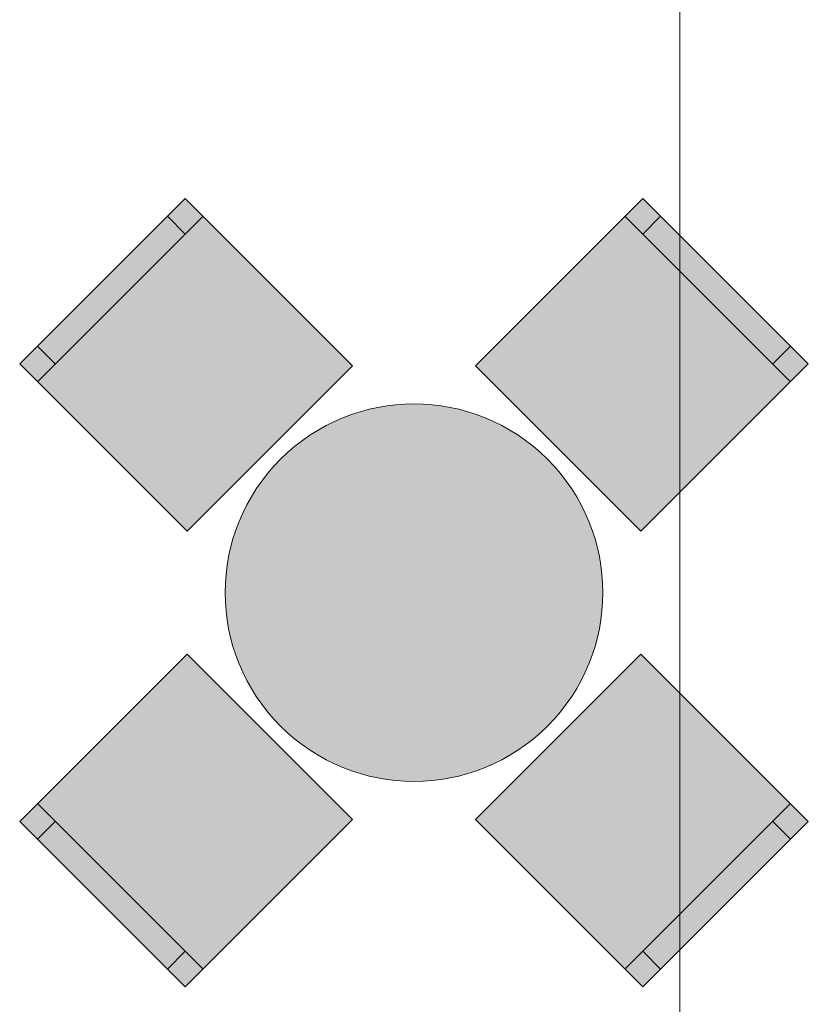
# Model space of a CAD drawing. Header units: millimetres. Extents: x -14761 to 157739, y -22400 to 107990.
# Tile 91 of 190: x 52689 to 54255, y 45700 to 47656. Entities that reach past the tile are written whole.
import ezdxf

# ---------------------------------------------------------------- set-up
doc = ezdxf.new("R2010")
doc.units = ezdxf.units.MM
doc.header["$MEASUREMENT"] = 0
doc.layers.add('Интерьер - Мебель', color=7, linetype='Continuous')
doc.layers.add('Элемент Модели - Оси', color=7, linetype='Continuous')

msp = doc.modelspace()

# ---------------------------------------------------------------- hatches: boundary and pattern name
at = {"layer": 'Интерьер - Мебель', "linetype": 'Continuous', "lineweight": 0, "true_color": 0xffffff}
for points in [[(53021.1, 46639.7), (53349.9, 46968.5), (53017.5, 47300.9), (52688.7, 46972.1)], [(53593.8, 46968.5), (53922.6, 46639.7), (54255, 46972.1), (53926.2, 47300.9)], [(53206.7, 46782.9, 1), (53737, 46252.6, 1)], [(53349.9, 46067), (53021.1, 46395.8), (52688.7, 46063.4), (53017.5, 45734.6)], [(53922.6, 46395.8), (53593.8, 46067), (53926.2, 45734.6), (54255, 46063.4)]]:
    msp.add_hatch(color=7, dxfattribs=at).paths.add_polyline_path(points)

# ---------------------------------------------------------------- linework, layer by layer
at = {"layer": 'Интерьер - Мебель', "color": 7, "linetype": 'Continuous', "lineweight": 15}
for p, q in [((52724.1, 46936.7), (53052.9, 47265.5)), ((53017.5, 47230.2), (52982.2, 47265.5)), ((53890.8, 47265.5), (54219.6, 46936.7)), ((53926.2, 47230.2), (53961.5, 47265.5)), ((52759.4, 46972.1), (52724.1, 47007.4)), ((54184.2, 46972.1), (54219.6, 47007.4)), ((53052.9, 45770), (52724.1, 46098.8)), ((54219.6, 46098.8), (53890.8, 45770)), ((52759.4, 46063.4), (52724.1, 46028.1)), ((54184.2, 46063.4), (54219.6, 46028.1)), ((53017.5, 45805.3), (52982.2, 45770)), ((53926.2, 45805.3), (53961.5, 45770))]:
    msp.add_line(p, q, dxfattribs=at)
at = {"layer": 'Интерьер - Мебель', "color": 7, "linetype": 'Continuous', "lineweight": 15, "flags": 128}
for points in [[(53021.1, 46639.7), (53349.9, 46968.5), (53017.5, 47300.9), (52688.7, 46972.1)], [(53593.8, 46968.5), (53922.6, 46639.7), (54255, 46972.1), (53926.2, 47300.9)], [(53349.9, 46067), (53021.1, 46395.8), (52688.7, 46063.4), (53017.5, 45734.6)], [(53922.6, 46395.8), (53593.8, 46067), (53926.2, 45734.6), (54255, 46063.4)]]:
    msp.add_lwpolyline(points, close=True, dxfattribs=at)
msp.add_lwpolyline([(53206.7, 46782.9, 1), (53737, 46252.6, 1)], format="xyb", close=True, dxfattribs=at)
at = {"layer": 'Элемент Модели - Оси', "color": 7, "linetype": 'Continuous', "lineweight": 15}
msp.add_line((54000, 92200), (54000, -1975), dxfattribs=at)

doc.saveas('drawing.dxf')
